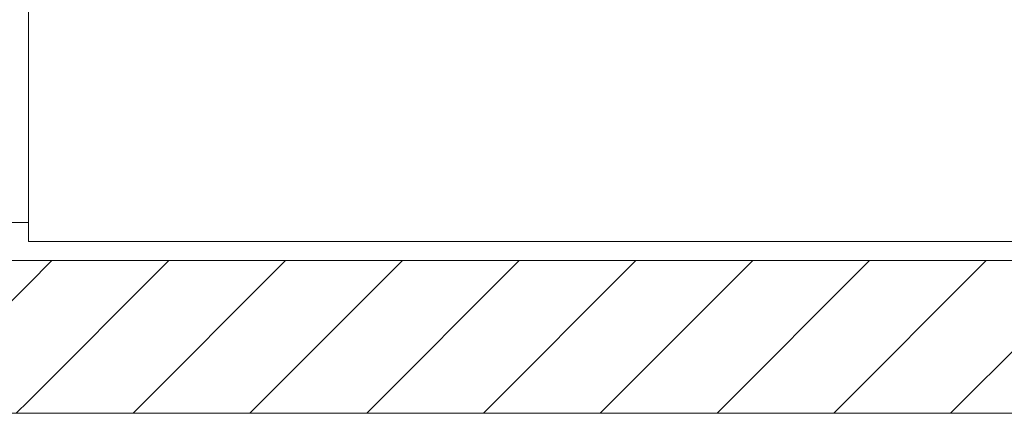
# Model space of a CAD drawing. Extents: x 5465377 to 5465550, y 5925276 to 5925338.
# Tile 10 of 182: x 5465378.947 to 5465379.722, y 5925285.79 to 5925286.1. Entities that reach past the tile are written whole.
import ezdxf

# ---------------------------------------------------------------- set-up
doc = ezdxf.new("R2010")
doc.units = 0
doc.header["$MEASUREMENT"] = 0
doc.layers.add('_ARCH_Sciany', color=7, linetype='Continuous')
for name, color, linetype, lineweight in [('_ARCH_Sciany_Nr_Pióra__141', 7, 'Continuous', 0), ('_ARCH_Sciany_Nr_Pióra__142', 7, 'Continuous', 18), ('Okna ArchiCADa_Nr_Pióra__141', 7, 'Continuous', 0)]:
    doc.layers.add(name, color=color, linetype=linetype, lineweight=lineweight)
pattern_1 = [(45, (5464021.33072, 5925651.47357), (-0.045961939, 0.045961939), [])]

# ---------------------------------------------------------------- blocks, each defined once
blk = doc.blocks.new('O1 rozwierane 12_2', base_point=(5464021.33072, 5925651.47357))
at = {"layer": 'Okna ArchiCADa_Nr_Pióra__141', "linetype": 'Continuous'}
blk.add_line((5464020.84572, 5925651.27857), (5464021.81572, 5925651.27857), dxfattribs=at)
blk.add_line((5464020.84572, 5925651.27857), (5464021.81572, 5925651.27857), dxfattribs=at)
blk = doc.blocks.new('Ściana_436', base_point=(5465378.95407, 5925288.72533))
at = {"layer": '_ARCH_Sciany_Nr_Pióra__141', "linetype": 'Continuous'}
h = blk.add_hatch(dxfattribs=at)
h.set_pattern_fill('cegła_zwykła', color=256, style=0, pattern_type=2)
h.set_pattern_definition(pattern_1)
h.paths.add_polyline_path([(5465378.93907, 5925285.91033), (5465378.93907, 5925285.79033), (5465378.95407, 5925285.79033), (5465378.95407, 5925285.91033)], flags=0)
for p, q in [((5465378.95407, 5925285.94033), (5465378.80907, 5925285.94033)), ((5465378.95407, 5925285.92533), (5465378.95407, 5925285.94033))]:
    blk.add_line(p, q, dxfattribs=at)
at = {"layer": '_ARCH_Sciany_Nr_Pióra__142', "linetype": 'Continuous'}
for p, q in [((5465378.95407, 5925285.91033), (5465378.93907, 5925285.91033)), ((5465378.93907, 5925285.79033), (5465378.95407, 5925285.79033))]:
    blk.add_line(p, q, dxfattribs=at)
at = {"layer": 'Okna ArchiCADa_Nr_Pióra__141', "linetype": 'Continuous', "xscale": -1, "rotation": 90.00000000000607}
blk.add_blockref('O1 rozwierane 12_2', (5465378.75907, 5925286.42533), dxfattribs=at)
blk = doc.blocks.new('Ściana_453', base_point=(5465382.05407, 5925285.92533))
at = {"layer": '_ARCH_Sciany_Nr_Pióra__141', "linetype": 'Continuous'}
h = blk.add_hatch(dxfattribs=at)
h.set_pattern_fill('cegła_zwykła', color=256, style=0, pattern_type=2)
h.set_pattern_definition(pattern_1)
h.paths.add_polyline_path([(5465380.57502, 5925285.91033), (5465378.95407, 5925285.91033), (5465378.95407, 5925285.79033), (5465380.57502, 5925285.79033)], flags=0)
blk.add_line((5465380.95407, 5925285.92533), (5465378.95407, 5925285.92533), dxfattribs=at)
at = {"layer": '_ARCH_Sciany_Nr_Pióra__142', "linetype": 'Continuous'}
for p, q in [((5465380.57502, 5925285.91033), (5465378.95407, 5925285.91033)), ((5465378.95407, 5925285.79033), (5465380.57502, 5925285.79033))]:
    blk.add_line(p, q, dxfattribs=at)

msp = doc.modelspace()

# ---------------------------------------------------------------- block references
at = {"layer": '_ARCH_Sciany'}
for name, p in [('Ściana_436', (5465378.95407, 5925288.72533)), ('Ściana_453', (5465382.05407, 5925285.92533))]:
    msp.add_blockref(name, p, dxfattribs=at)

doc.saveas('drawing.dxf')
